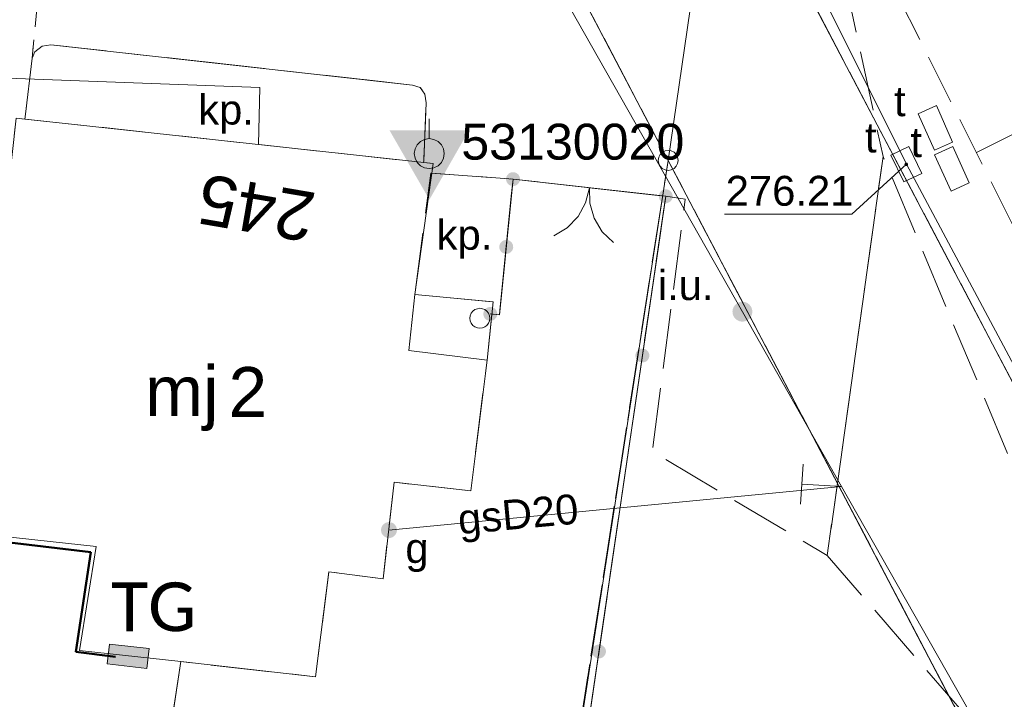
# Model space of a CAD drawing. Header units: centimetres. Extents: x -1545 to 32023, y 2301 to 66956.
# Tile 14 of 20: x 9762 to 12231, y 61233 to 62937. Entities that reach past the tile are written whole.
import ezdxf

# ---------------------------------------------------------------- set-up
doc = ezdxf.new("R2010")
doc.units = ezdxf.units.CM
doc.header["$MEASUREMENT"] = 0
for name, pattern in [('PRZER2-1', [150, 100, -50]), ('PRZER2_5-1', [175, 125, -50]), ('PRZER3-1', [200, 150, -50])]:
    doc.linetypes.add(name, pattern=pattern)
for name, color, linetype, lineweight in [('!Ele', 1, 'Continuous', 50), ('120-Z Budynki_Nr_pióra__1', 7, 'Continuous', 13), ('120-Z Budynki_Nr_pióra__20', 1, 'Continuous', 0), ('130-Z Teren_Nr_pióra__53', 54, 'Continuous', 13), ('Mapa dcp_3_GEPADR_O_Nr_pióra__7', 7, 'Continuous', 18), ('Mapa dcp_3_GEPIPP_Nr_pióra__7', 7, 'Continuous', 18), ('Mapa dcp_3_GEPPGD_Nr_pióra__2', 94, 'Continuous', 18), ('Mapa dcp_3_GESBLO_Nr_pióra__7', 7, 'Continuous', 18), ('Mapa dcp_3_GESBLO_O_Nr_pióra__7', 7, 'Continuous', 18), ('Mapa dcp_3_GESBZO_Nr_pióra__7', 7, 'Continuous', 18), ('Mapa dcp_3_GESBZO_O_Nr_pióra__7', 7, 'Continuous', 18), ('Mapa dcp_3_GESDZI_Nr_pióra__2', 94, 'Continuous', 18), ('Mapa dcp_3_GESKLU_Nr_pióra__2', 94, 'Continuous', 18), ('Mapa dcp_3_GSLKBR_Nr_pióra__7', 7, 'Continuous', 18), ('Mapa dcp_3_GSLKOG_Nr_pióra__7', 7, 'Continuous', 18), ('Mapa dcp_3_GSLKRW_Nr_pióra__7', 7, 'Continuous', 18), ('Mapa dcp_3_GSPPPK_Nr_pióra__3', 1, 'Continuous', 18), ('Mapa dcp_3_GSPPPK_O_Nr_pióra__3', 1, 'Continuous', 18), ('Mapa dcp_3_GSPWP1_O_Nr_pióra__7', 7, 'Continuous', 18), ('Mapa dcp_3_GSSKOA_Nr_pióra__7', 7, 'Continuous', 18), ('Mapa dcp_3_GSSKOD_Nr_pióra__7', 7, 'Continuous', 18), ('Mapa dcp_3_GSSKPL_Nr_pióra__7', 7, 'Continuous', 18), ('Mapa dcp_3_GSSKPL_O_Nr_pióra__7', 7, 'Continuous', 18), ('Mapa dcp_3_GSSZSN_Nr_pióra__7', 7, 'Continuous', 18), ('Mapa dcp_3_GULGSP_O_Nr_pióra__7', 7, 'Continuous', 18), ('Mapa dcp_3_GULWOP_Nr_pióra__6', 5, 'Continuous', 18), ('Mapa dcp_3_GUPGTR_Nr_pióra__7', 7, 'Continuous', 18), ('Mapa dcp_3_GUPGUI_O_Nr_pióra__7', 7, 'Continuous', 18), ('Mapa dcp_3_GUPGZA_O_Nr_pióra__7', 7, 'Continuous', 18), ('Mapa dcp_3_GUPTSZ_Nr_pióra__7', 7, 'Continuous', 18), ('Mapa dcp_3_GUPTSZ_O_Nr_pióra__7', 7, 'Continuous', 18), ('Mapa dcp_3_GUPTWZ_Nr_pióra__7', 7, 'Continuous', 18), ('Mapa dcp_3_GUPTWZ_O_Nr_pióra__7', 7, 'Continuous', 18), ('Mapa dcp_3_linie rozgraniczające_Nr_pióra__150', 150, 'Continuous', 18)]:
    doc.layers.add(name, color=color, linetype=linetype, lineweight=lineweight)
for name, color, linetype in [('130-Z Teren', 7, 'Continuous'), ('Mapa dcp_3_GSLKOG', 7, 'Continuous'), ('Mapa dcp_3_GSPWP1', 7, 'Continuous'), ('Mapa dcp_3_GUPGUI', 7, 'Continuous'), ('Mapa dcp_3_GUPGZA', 7, 'Continuous')]:
    doc.layers.add(name, color=color, linetype=linetype)
for name, color, linetype, lineweight, true_color in [('Mapa dcp_3_GULGSP_Nr_pióra__8', 7, 'Continuous', 18, 0xbfbf00), ('Mapa dcp_3_GULTPR_Nr_pióra__5', 7, 'Continuous', 18, 0xff9100), ('Mapa dcp_3_GUPTSH_Nr_pióra__5', 7, 'Continuous', 18, 0xff9100), ('Mapa dcp_3_GUPTSH_O_Nr_pióra__5', 7, 'Continuous', 18, 0xff9100)]:
    doc.layers.add(name, color=color, linetype=linetype, lineweight=lineweight, true_color=true_color)
doc.styles.add('!Ele', font='calibri.ttf', dxfattribs={"height": 0.8})
doc.styles.add('STYL_AUTOMATYCZNY_1', font='txt')

# ---------------------------------------------------------------- blocks, each defined once
blk = doc.blocks.new('Kształt_3_1')
at = {"layer": '130-Z Teren_Nr_pióra__53', "color": 54, "linetype": 'Continuous', "lineweight": 13, "flags": 128}
for points in [[(-1855.7, 6560.4), (-1490.8, 6570.9), (-1470.5, 6571.5)], [(-1496, 3181.5), (-1482.4, 4264.1), (-1475.9, 5520.1), (-1472.1, 6271.2), (-1471, 6478.4), (-1470.7, 6526.7), (-1470.5, 6561.8), (-1470.5, 6571.5)], [(-1855.7, 6560.4), (-1854, 6517.6), (-1842.2, 6229.7), (-1841.8, 6219)], [(-1861, 6218), (-1859.6, 6218.1), (-1841.8, 6219)], [(-1861, 6218), (-1860.9, 6217.2), (-1856.5, 6101.8), (-1851.2, 5771.3)], [(-1851.2, 5771.3), (-2044.4, 5766.2)], [(-2044.4, 5766.2), (-2038.2, 5522.6)], [(-2038.2, 5522.6), (-2175.2, 5520.4)], [(-2175.2, 5520.4), (-2171.1, 5255.4)], [(-2511.1, 5245.7), (-2521.4, 4276.7)], [(-2171.1, 5255.4), (-2511.1, 5245.7)], [(-2521.4, 4276.7), (-2057.4, 4284.4), (-1987.4, 4285.6)], [(-1987.4, 4285.6), (-1988.2, 3855.2)], [(-1988.2, 3855.2), (-2108.8, 3851.3)], [(-2108.8, 3851.3), (-2114.3, 3175.9)], [(-2114.3, 3175.9), (-1660.9, 3180), (-1496, 3181.5)]]:
    blk.add_lwpolyline(points, dxfattribs=at)

msp = doc.modelspace()

# ---------------------------------------------------------------- hatches: boundary and pattern name
at = {"layer": '120-Z Budynki_Nr_pióra__20', "linetype": 'Continuous', "lineweight": 0}
msp.add_hatch(color=1, dxfattribs=at).paths.add_polyline_path([(9981.42, 61321.42), (10080.81, 61310.46), (10086.29, 61360.16), (9986.9, 61371.12)])
at = {"layer": 'Mapa dcp_3_GSLKOG', "linetype": 'Continuous', "lineweight": 0, "true_color": 0x000000}
for points in [[(11016.22, 62535.51), (11016.08, 62540.08), (11014.76, 62544.45), (11012.35, 62548.34), (11009.02, 62551.46), (11005, 62553.62), (11000.55, 62554.67), (10995.99, 62554.52), (10991.61, 62553.2), (10987.73, 62550.8), (10984.6, 62547.47), (10982.44, 62543.44), (10981.4, 62538.99), (10981.54, 62534.43), (10982.86, 62530.06), (10985.27, 62526.17), (10988.6, 62523.04), (10992.62, 62520.88), (10997.07, 62519.84), (11001.63, 62519.98), (11006.01, 62521.3), (11009.89, 62523.71), (11013.02, 62527.04), (11015.18, 62531.06)], [(11364.5, 62496.79), (11364.43, 62492.23), (11365.54, 62487.8), (11367.77, 62483.81), (11370.95, 62480.53), (11374.87, 62478.19), (11379.27, 62476.94), (11383.84, 62476.87), (11388.27, 62477.99), (11392.26, 62480.21), (11395.53, 62483.4), (11397.88, 62487.32), (11399.12, 62491.71), (11399.19, 62496.28), (11398.08, 62500.71), (11395.85, 62504.7), (11392.67, 62507.98), (11388.75, 62510.32), (11384.35, 62511.57), (11379.78, 62511.64), (11375.35, 62510.52), (11371.36, 62508.29), (11368.09, 62505.11), (11365.74, 62501.19)], [(10999.22, 62365.51), (10999.08, 62370.08), (10997.76, 62374.45), (10995.35, 62378.34), (10992.02, 62381.46), (10988, 62383.62), (10983.55, 62384.67), (10978.99, 62384.52), (10974.61, 62383.2), (10970.73, 62380.8), (10967.6, 62377.47), (10965.44, 62373.44), (10964.4, 62368.99), (10964.54, 62364.43), (10965.86, 62360.06), (10968.27, 62356.17), (10971.6, 62353.04), (10975.62, 62350.88), (10980.07, 62349.84), (10984.63, 62349.98), (10989.01, 62351.3), (10992.89, 62353.71), (10996.02, 62357.04), (10998.18, 62361.06)], [(10999.22, 62365.51), (10999.08, 62370.08), (10997.76, 62374.45), (10995.35, 62378.34), (10992.02, 62381.46), (10988, 62383.62), (10983.55, 62384.67), (10978.99, 62384.52), (10974.61, 62383.2), (10970.73, 62380.8), (10967.6, 62377.47), (10965.44, 62373.44), (10964.4, 62368.99), (10964.54, 62364.43), (10965.86, 62360.06), (10968.27, 62356.17), (10971.6, 62353.04), (10975.62, 62350.88), (10980.07, 62349.84), (10984.63, 62349.98), (10989.01, 62351.3), (10992.89, 62353.71), (10996.02, 62357.04), (10998.18, 62361.06)], [(10940.29, 62181.82), (10944.86, 62182.02), (10949.21, 62183.4), (10953.07, 62185.85), (10956.15, 62189.22), (10958.26, 62193.28), (10959.24, 62197.74), (10959.04, 62202.3), (10957.67, 62206.66), (10955.21, 62210.51), (10951.84, 62213.59), (10947.79, 62215.7), (10943.33, 62216.69), (10938.76, 62216.49), (10934.41, 62215.11), (10930.55, 62212.65), (10927.47, 62209.28), (10925.36, 62205.23), (10924.38, 62200.77), (10924.58, 62196.21), (10925.95, 62191.85), (10928.41, 62188), (10931.78, 62184.91), (10935.83, 62182.81)], [(11305.88, 62097.35), (11305.81, 62092.78), (11306.93, 62088.35), (11309.16, 62084.36), (11312.34, 62081.08), (11316.26, 62078.74), (11320.66, 62077.49), (11325.22, 62077.43), (11329.65, 62078.54), (11333.64, 62080.77), (11336.92, 62083.95), (11339.26, 62087.87), (11340.51, 62092.27), (11340.58, 62096.83), (11339.46, 62101.26), (11337.24, 62105.25), (11334.05, 62108.53), (11330.13, 62110.87), (11325.74, 62112.12), (11321.17, 62112.19), (11316.74, 62111.07), (11312.75, 62108.85), (11309.47, 62105.66), (11307.13, 62101.74)], [(11305.88, 62097.35), (11305.81, 62092.78), (11306.93, 62088.35), (11309.16, 62084.36), (11312.34, 62081.08), (11316.26, 62078.74), (11320.66, 62077.49), (11325.22, 62077.43), (11329.65, 62078.54), (11333.64, 62080.77), (11336.92, 62083.95), (11339.26, 62087.87), (11340.51, 62092.27), (11340.58, 62096.83), (11339.46, 62101.26), (11337.24, 62105.25), (11334.05, 62108.53), (11330.13, 62110.87), (11325.74, 62112.12), (11321.17, 62112.19), (11316.74, 62111.07), (11312.75, 62108.85), (11309.47, 62105.66), (11307.13, 62101.74)], [(11197, 61355.29), (11196.93, 61350.73), (11198.04, 61346.3), (11200.27, 61342.31), (11203.45, 61339.03), (11207.37, 61336.69), (11211.77, 61335.44), (11216.34, 61335.37), (11220.77, 61336.49), (11224.76, 61338.71), (11228.03, 61341.9), (11230.38, 61345.82), (11231.62, 61350.21), (11231.69, 61354.78), (11230.57, 61359.21), (11228.35, 61363.2), (11225.17, 61366.48), (11221.25, 61368.82), (11216.85, 61370.07), (11212.28, 61370.14), (11207.85, 61369.02), (11203.86, 61366.79), (11200.59, 61363.61), (11198.24, 61359.69)], [(11197, 61355.29), (11196.93, 61350.73), (11198.04, 61346.3), (11200.27, 61342.31), (11203.45, 61339.03), (11207.37, 61336.69), (11211.77, 61335.44), (11216.34, 61335.37), (11220.77, 61336.49), (11224.76, 61338.71), (11228.03, 61341.9), (11230.38, 61345.82), (11231.62, 61350.21), (11231.69, 61354.78), (11230.57, 61359.21), (11228.35, 61363.2), (11225.17, 61366.48), (11221.25, 61368.82), (11216.85, 61370.07), (11212.28, 61370.14), (11207.85, 61369.02), (11203.86, 61366.79), (11200.59, 61363.61), (11198.24, 61359.69)]]:
    msp.add_hatch(color=18, dxfattribs=at).paths.add_polyline_path(points)
at = {"layer": 'Mapa dcp_3_GSPWP1', "linetype": 'Continuous', "lineweight": 0, "true_color": 0x000000}
msp.add_hatch(color=18, dxfattribs=at).paths.add_polyline_path([(10689.13, 62659.53), (10789.12, 62485.78), (10888.54, 62659.46)])
at = {"layer": 'Mapa dcp_3_GUPGUI', "linetype": 'Continuous', "lineweight": 0, "true_color": 0x000000}
msp.add_hatch(color=18, dxfattribs=at).paths.add_polyline_path([(11549.03, 62204.79), (11549.88, 62198.32), (11552.38, 62192.29), (11556.35, 62187.11), (11561.53, 62183.14), (11567.56, 62180.64), (11574.03, 62179.79), (11580.5, 62180.64), (11586.53, 62183.14), (11591.71, 62187.11), (11595.68, 62192.29), (11598.18, 62198.32), (11599.03, 62204.79), (11598.18, 62211.26), (11595.68, 62217.29), (11591.71, 62222.47), (11586.53, 62226.44), (11580.5, 62228.94), (11574.03, 62229.79), (11567.56, 62228.94), (11561.53, 62226.44), (11556.35, 62222.47), (11552.38, 62217.29), (11549.88, 62211.26)])
at = {"layer": 'Mapa dcp_3_GUPGZA', "linetype": 'Continuous', "lineweight": 0, "true_color": 0x000000}
msp.add_hatch(color=18, dxfattribs=at).paths.add_polyline_path([(10690.92, 61637.5), (10695.93, 61638.98), (10700.38, 61641.7), (10703.98, 61645.49), (10706.48, 61650.07), (10707.7, 61655.15), (10707.57, 61660.37), (10706.09, 61665.37), (10703.36, 61669.83), (10699.58, 61673.43), (10694.99, 61675.92), (10689.92, 61677.14), (10684.7, 61677.01), (10679.69, 61675.53), (10675.24, 61672.81), (10671.64, 61669.02), (10669.14, 61664.44), (10667.92, 61659.36), (10668.05, 61654.14), (10669.53, 61649.13), (10672.26, 61644.68), (10676.04, 61641.08), (10680.63, 61638.59), (10685.7, 61637.36)])
at = {"layer": 'Mapa dcp_3_GUPTSH_Nr_pióra__5', "linetype": 'Continuous', "lineweight": 18, "true_color": 0xff9100}
msp.add_hatch(color=30, dxfattribs=at).paths.add_polyline_path([(11980.31, 62574.25), (11980.46, 62573.09), (11980.91, 62572), (11981.63, 62571.07), (11982.56, 62570.36), (11983.65, 62569.91), (11984.81, 62569.75), (11985.97, 62569.91), (11987.06, 62570.36), (11987.99, 62571.07), (11988.71, 62572), (11989.16, 62573.09), (11989.31, 62574.25), (11989.16, 62575.42), (11988.71, 62576.5), (11987.99, 62577.44), (11987.06, 62578.15), (11985.97, 62578.6), (11984.81, 62578.75), (11983.65, 62578.6), (11982.56, 62578.15), (11981.63, 62577.44), (11980.91, 62576.5), (11980.46, 62575.42)])

# ---------------------------------------------------------------- linework, layer by layer
at = {"layer": '!Ele'}
for p, q in [((9626.84, 61639.29), (9940.17, 61601.63)), ((9940.17, 61601.63), (9902.52, 61351.51)), ((9902.52, 61351.51), (10002.03, 61339.4))]:
    msp.add_line(p, q, dxfattribs=at)
at = {"layer": '120-Z Budynki_Nr_pióra__1', "color": 7, "linetype": 'Continuous', "lineweight": 13, "flags": 128}
msp.add_lwpolyline([(9986.9, 61371.12), (9981.42, 61321.42), (10080.81, 61310.46), (10086.29, 61360.16)], close=True, dxfattribs=at)
at = {"layer": 'Mapa dcp_3_GEPIPP_Nr_pióra__7', "color": 7, "linetype": 'Continuous', "lineweight": 18, "flags": 128}
msp.add_lwpolyline([(10915.81, 62213.25), (10922.28, 62212.4), (10928.31, 62209.9), (10933.49, 62205.93), (10937.46, 62200.75), (10939.96, 62194.72), (10940.81, 62188.25), (10939.96, 62181.78), (10937.46, 62175.75), (10933.49, 62170.58), (10928.31, 62166.6), (10922.28, 62164.11), (10915.81, 62163.25), (10909.34, 62164.11), (10903.31, 62166.6), (10898.13, 62170.58), (10894.16, 62175.75), (10891.66, 62181.78), (10890.81, 62188.25), (10891.66, 62194.72), (10894.16, 62200.75), (10898.13, 62205.93), (10903.31, 62209.9), (10909.34, 62212.4)], close=True, dxfattribs=at)
at = {"layer": 'Mapa dcp_3_GEPPGD_Nr_pióra__2', "color": 94, "linetype": 'Continuous', "lineweight": 18, "flags": 128}
msp.add_lwpolyline([(11387.81, 62609.25), (11395.54, 62608.03), (11402.5, 62604.48), (11408.04, 62598.95), (11411.59, 62591.98), (11412.81, 62584.25), (11411.59, 62576.53), (11408.04, 62569.56), (11402.5, 62564.03), (11395.54, 62560.48), (11387.81, 62559.25), (11380.08, 62560.48), (11373.12, 62564.03), (11367.58, 62569.56), (11364.03, 62576.53), (11362.81, 62584.25), (11364.03, 62591.98), (11367.58, 62598.95), (11373.12, 62604.48), (11380.08, 62608.03)], close=True, dxfattribs=at)
at = {"layer": 'Mapa dcp_3_GESBLO_Nr_pióra__7', "color": 7, "linetype": 'Continuous', "lineweight": 18, "flags": 128}
msp.add_lwpolyline([(9752.81, 62690.25), (10798.81, 62576.25), (10752.81, 62248.25), (10737.81, 62107.25), (10933.81, 62083.25), (10892.81, 61755.25), (10700.81, 61777.25), (10672.81, 61535.25), (10536.81, 61552.25), (10503.81, 61289.25), (10165.81, 61327.25), (9911.81, 61355.25), (9953.81, 61616.25), (9637.81, 61650.25)], close=True, dxfattribs=at)
at = {"layer": 'Mapa dcp_3_GESBZO_Nr_pióra__7', "color": 7, "linetype": 'Continuous', "lineweight": 18, "flags": 128}
for points in [[(9752.81, 62690.25), (10798.81, 62576.25), (10752.81, 62248.25), (10948.81, 62229.25), (10933.81, 62083.25), (10892.81, 61755.25), (10700.81, 61777.25), (10672.81, 61535.25), (10536.81, 61552.25), (10503.81, 61289.25), (10165.81, 61327.25), (9911.81, 61355.25), (9953.81, 61616.25), (9637.81, 61650.25)], [(9352.81, 61753.25), (9390.81, 61749.25), (9644.81, 61720.25), (9637.81, 61650.25), (9953.81, 61616.25), (9911.81, 61355.25), (10165.81, 61327.25), (10019.81, 60369.25), (10549.81, 60303.25), (10488.81, 59877.25), (10368.81, 59890.25), (9583.81, 59984.25), (9595.81, 60083.25), (9107.81, 60143.25)]]:
    msp.add_lwpolyline(points, close=True, dxfattribs=at)
at = {"layer": 'Mapa dcp_3_GESDZI_Nr_pióra__2', "color": 94, "linetype": 'Continuous', "lineweight": 18, "flags": 128}
for points in [[(11591.91, 63903.65), (13496.71, 64240.15), (12973.61, 60671.85), (12813.71, 60958.25), (11511.61, 63435.85)], [(10927.81, 63460.25), (11436.81, 63564.35), (11511.61, 63435.85), (11387.81, 62584.25)], [(11511.61, 63435.85), (12813.71, 60958.25), (12973.61, 60671.85), (12853.81, 59825.25), (12367.81, 60715.25), (11387.81, 62584.25)]]:
    msp.add_lwpolyline(points, close=True, dxfattribs=at)
for points in [[(7684.65, 50865.29), (8172.81, 54072.25), (8352.81, 55253.25), (6830.81, 55552.26), (6755.81, 55567.26), (6485.81, 55956.26), (7492.81, 62494.26), (7881.81, 63079.25), (7937.55, 63091.39), (9599.81, 63412.25), (10927.81, 63460.25), (11387.81, 62584.25), (9575.27, 50865.29)], [(9575.27, 50865.29), (11387.81, 62584.25), (12367.81, 60715.25), (12853.81, 59825.25), (12551.81, 57884.25), (11351.3, 50865.29)]]:
    msp.add_lwpolyline(points, dxfattribs=at)
at = {"layer": 'Mapa dcp_3_GESKLU_Nr_pióra__2', "color": 94, "linetype": 'PRZER3-1', "lineweight": 18, "flags": 128}
for points in [[(15689.59, 55850.38), (15386.91, 56345.05), (14246.61, 58391.55), (12973.61, 60671.85), (12813.71, 60958.25), (11511.61, 63435.85), (11591.91, 63903.65), (13496.71, 64240.15), (14602.31, 64407.65), (14813.61, 64478.65), (15404.21, 64585.45), (15358.71, 64212.05), (15284.81, 63875.25), (15689.6, 62882.32)], [(15689.59, 54904.9), (15215.11, 55676.45), (14968.31, 56079.65), (14103.41, 57632.65), (13823.11, 58124.05), (12853.81, 59825.25), (12367.81, 60715.25), (11387.81, 62584.25), (10927.81, 63460.25), (10762.01, 63778.35), (11298.61, 63841.15), (11591.91, 63903.65), (11511.61, 63435.85), (12813.71, 60958.25), (12973.61, 60671.85), (14246.61, 58391.55), (15386.91, 56345.05), (15689.59, 55850.38)], [(9575.27, 50865.29), (10543.06, 57122.53), (10782.15, 58694.15), (11387.81, 62584.25), (12367.81, 60715.25), (12853.81, 59825.25), (13823.11, 58124.05), (14103.41, 57632.65), (14968.31, 56079.65), (15215.11, 55676.45), (15689.59, 54904.9)]]:
    msp.add_lwpolyline(points, dxfattribs=at)
msp.add_lwpolyline([(10782.15, 58694.15), (10543.06, 57122.53), (8672.39, 57353.18), (8912.21, 58920.01), (9599.81, 63412.25), (10927.81, 63460.25), (11387.81, 62584.25)], close=True, dxfattribs=at)
at = {"layer": 'Mapa dcp_3_GSLKBR_Nr_pióra__7', "color": 7, "linetype": 'Continuous', "lineweight": 18, "flags": 128}
for points in [[(10998.81, 62537.25), (11381.81, 62494.25)], [(11190.31, 62515.75), (11180.9, 62477.74), (11161.97, 62443.46), (11134.82, 62415.25), (11101.28, 62395.03)], [(11250.35, 62378.29), (11222.14, 62405.45), (11201.91, 62438.98), (11191.06, 62476.6), (11190.31, 62515.75)]]:
    msp.add_lwpolyline(points, dxfattribs=at)
at = {"layer": 'Mapa dcp_3_GSLKOG_Nr_pióra__7', "color": 7, "linetype": 'Continuous', "lineweight": 18, "flags": 128}
for points in [[(10998.81, 62537.25), (10964.81, 62197.25), (10941.81, 62199.25)], [(10568.81, 57120.25), (10786.81, 58499.25), (10881.81, 59141.25), (11046.81, 60211.25), (11381.81, 62494.25)]]:
    msp.add_lwpolyline(points, dxfattribs=at)
at = {"layer": 'Mapa dcp_3_GSLKRW_Nr_pióra__7', "color": 7, "linetype": 'Continuous', "lineweight": 18, "flags": 128}
msp.add_lwpolyline([(9775.06, 62687.83), (9775.81, 62693.25), (9792.81, 62840.25), (9799.81, 62856.25), (9817.81, 62870.25), (9839.81, 62874.25), (10746.81, 62773.25), (10765.81, 62767.25), (10777.81, 62750.25), (10780.81, 62728.25), (10774.81, 62583.25), (10774.61, 62579.05)], dxfattribs=at)
at = {"layer": 'Mapa dcp_3_GSPPPK_Nr_pióra__3', "color": 1, "linetype": 'Continuous', "lineweight": 18, "flags": 128}
msp.add_lwpolyline([(10788.81, 62688.75), (10788.81, 62638.75)], dxfattribs=at)
msp.add_lwpolyline([(10788.81, 62638.75), (10800.4, 62636.92), (10810.85, 62631.59), (10819.15, 62623.3), (10824.47, 62612.84), (10826.31, 62601.25), (10824.47, 62589.67), (10819.15, 62579.21), (10810.85, 62570.92), (10800.4, 62565.59), (10788.81, 62563.75), (10777.22, 62565.59), (10766.77, 62570.92), (10758.47, 62579.21), (10753.15, 62589.67), (10751.31, 62601.25), (10753.15, 62612.84), (10758.47, 62623.3), (10766.77, 62631.59), (10777.22, 62636.92)], close=True, dxfattribs=at)
at = {"layer": 'Mapa dcp_3_GSSKOA_Nr_pióra__7', "color": 7, "linetype": 'PRZER3-1', "lineweight": 18, "flags": 128}
msp.add_lwpolyline([(15689.59, 55162.8), (14995.81, 56307.25), (14375.81, 57344.25), (13464.81, 58880.25), (12724.81, 60221.25), (12159.81, 61162.25), (11786.81, 61593.25), (11926.81, 62594.25), (12311.81, 61675.25), (13040.81, 60286.25), (13638.81, 59040.25), (14618.81, 57450.25), (15194.81, 56461.25), (15689.59, 55627.39)], dxfattribs=at)
at = {"layer": 'Mapa dcp_3_GSSKOD_Nr_pióra__7', "color": 7, "linetype": 'PRZER2-1', "lineweight": 18, "flags": 128}
msp.add_lwpolyline([(9507.81, 63756.25), (9770.81, 63796.25), (9840.81, 63334.25), (9792.81, 62840.25), (9775.81, 62693.25), (9775.06, 62687.83), (9752.81, 62690.25), (9644.81, 61720.25), (9390.81, 61749.25), (9371.81, 61755.25), (9580.81, 63336.25)], close=True, dxfattribs=at)
at = {"layer": 'Mapa dcp_3_GSSKPL_Nr_pióra__7', "color": 7, "linetype": 'PRZER3-1', "lineweight": 18, "flags": 128}
for points in [[(11186.81, 64027.25), (11518.81, 63760.25), (11579.81, 63590.25), (11819.81, 63087.25), (11926.81, 62594.25), (11786.81, 61593.25), (11347.81, 61854.25), (11430.81, 62487.25), (11381.81, 62494.25), (10998.81, 62537.25), (10795.42, 62552.06), (10798.81, 62576.25), (10774.61, 62579.05), (10774.81, 62583.25), (10780.81, 62728.25), (10777.81, 62750.25), (10765.81, 62767.25), (10746.81, 62773.25), (9839.81, 62874.25), (9817.81, 62870.25), (9799.81, 62856.25), (9792.81, 62840.25), (9840.81, 63334.25), (9770.81, 63796.25)], [(9775.81, 62693.25), (9792.81, 62840.25), (9799.81, 62856.25), (9817.81, 62870.25), (9839.81, 62874.25), (10746.81, 62773.25), (10765.81, 62767.25), (10777.81, 62750.25), (10780.81, 62728.25), (10774.81, 62583.25), (10774.61, 62579.05), (9775.06, 62687.83)], [(10998.81, 62537.25), (11381.81, 62494.25), (11046.81, 60211.25), (10881.81, 59141.25), (10268.81, 59222.25), (10368.81, 59890.25), (10488.81, 59877.25), (10549.81, 60303.25), (10019.81, 60369.25), (10165.81, 61327.25), (10503.81, 61289.25), (10536.81, 61552.25), (10672.81, 61535.25), (10700.81, 61777.25), (10892.81, 61755.25), (10933.81, 62083.25), (10945.69, 62198.92), (10964.81, 62197.25)], [(10792.81, 62552.25), (10998.81, 62537.25), (10964.81, 62197.25), (10945.69, 62198.92), (10948.81, 62229.25), (10752.81, 62248.25)]]:
    msp.add_lwpolyline(points, close=True, dxfattribs=at)
at = {"layer": 'Mapa dcp_3_GSSZSN_Nr_pióra__7', "color": 7, "linetype": 'PRZER2_5-1', "lineweight": 18, "flags": 128}
msp.add_lwpolyline([(11649.71, 63625.65), (11952.71, 63018.75), (12565.51, 61797.95), (13360.41, 60284.35), (14239.21, 58662.05), (15055.31, 57107.65), (15689.59, 55970.59)], dxfattribs=at)
at = {"layer": 'Mapa dcp_3_GSSZSN_Nr_pióra__7', "color": 7, "linetype": 'Continuous', "lineweight": 18, "flags": 128}
msp.add_lwpolyline([(12160.96, 62603.89), (12677.25, 62863.06)], dxfattribs=at)
at = {"layer": 'Mapa dcp_3_GULGSP_Nr_pióra__8', "color": 52, "linetype": 'Continuous', "lineweight": 18, "true_color": 0xbfbf00, "flags": 128}
for points in [[(12951.77, 59779.02), (12733.03, 60164.06), (11822.81, 61766.25), (11574.03, 62204.79), (10781.81, 63601.25), (10720.81, 63669.25), (10137.25, 63569.31), (7929.81, 63191.25), (7174.21, 63069.32), (4678.42, 62666.55), (1794.7, 62187.3), (1439.6, 62128.27)], [(10687.81, 61657.25), (11822.81, 61766.25)]]:
    msp.add_lwpolyline(points, dxfattribs=at)
at = {"layer": 'Mapa dcp_3_GULTPR_Nr_pióra__5', "color": 30, "linetype": 'Continuous', "lineweight": 18, "true_color": 0xff9100, "flags": 128}
msp.add_lwpolyline([(15299.16, 56652.97), (13530.27, 59681.38), (11985.12, 62574.66), (11538.6, 63471.97)], dxfattribs=at)
at = {"layer": 'Mapa dcp_3_GULWOP_Nr_pióra__6', "color": 5, "linetype": 'Continuous', "lineweight": 18, "flags": 128}
msp.add_lwpolyline([(6174.48, 62770.22), (7966.22, 62855.42), (10364.01, 62766.75), (10360.31, 62623.95)], dxfattribs=at)
at = {"layer": 'Mapa dcp_3_GUPGTR_Nr_pióra__7', "color": 7, "linetype": 'Continuous', "lineweight": 18, "flags": 128}
for points in [[(11726.09, 61822.33), (11719.91, 61722.52)], [(11822.81, 61766.25), (11723, 61772.43)]]:
    msp.add_lwpolyline(points, dxfattribs=at)
at = {"layer": 'Mapa dcp_3_GUPTSH_O_Nr_pióra__5', "color": 30, "linetype": 'Continuous', "lineweight": 18, "true_color": 0xff9100, "flags": 128}
msp.add_lwpolyline([(11985.12, 62574.66), (11848.67, 62449.13), (11528.99, 62449.13)], dxfattribs=at)
at = {"layer": 'Mapa dcp_3_GUPTSZ_Nr_pióra__7', "color": 7, "linetype": 'Continuous', "lineweight": 18, "flags": 128}
for points in [[(12014.78, 62701.11), (12060.46, 62721.45), (12101.14, 62630.09), (12055.46, 62609.75)], [(12055.94, 62598.44), (12101.52, 62618.98), (12142.61, 62527.82), (12097.03, 62507.27)]]:
    msp.add_lwpolyline(points, close=True, dxfattribs=at)
at = {"layer": 'Mapa dcp_3_GUPTWZ_Nr_pióra__7', "color": 7, "linetype": 'Continuous', "lineweight": 18, "flags": 128}
msp.add_lwpolyline([(11978.78, 62530.04), (11946.38, 62597.68), (11991.47, 62619.28), (12023.87, 62551.64)], close=True, dxfattribs=at)
at = {"layer": 'Mapa dcp_3_linie rozgraniczające_Nr_pióra__150', "color": 150, "linetype": 'PRZER3-1', "lineweight": 18, "flags": 128}
msp.add_lwpolyline([(10888.2, 63536.26), (11387.81, 62584.25), (12367.81, 60715.25), (12853.81, 59825.25), (13823.11, 58124.05), (14968.31, 56079.65), (15215.11, 55676.45), (15654.76, 54961.54)], dxfattribs=at)

# ---------------------------------------------------------------- block references
at = {"layer": '130-Z Teren', "linetype": 'Continuous', "lineweight": 0, "rotation": 351.948685}
msp.add_blockref('Kształt_3_1', (11917.41, 55781.57), dxfattribs=at)

# ---------------------------------------------------------------- texts
at = {"layer": '!Ele', "insert": (9990.77, 61526.05, 504.7), "char_height": 122.5, "width": 215.8273, "attachment_point": 1, "style": '!Ele'}
msp.add_mtext('TG', dxfattribs=at)
at = {"layer": 'Mapa dcp_3_GEPADR_O_Nr_pióra__7', "color": 7, "linetype": 'Continuous', "lineweight": 18, "insert": (10509.65, 62503.43), "char_height": 125, "attachment_point": 7, "rotation": 170.28267, "style": 'STYL_AUTOMATYCZNY_1'}
msp.add_mtext('\\A1;{\\pql;\\fArial|b0|i0|c238|p38;245}', dxfattribs=at)
at = {"layer": 'Mapa dcp_3_GESBLO_O_Nr_pióra__7', "color": 7, "linetype": 'Continuous', "lineweight": 18, "insert": (10285.24, 61941.01), "char_height": 125, "attachment_point": 7, "rotation": 359.99998, "style": 'STYL_AUTOMATYCZNY_1'}
msp.add_mtext('\\A1;{\\pql;\\fArial|b0|i0|c238|p38;2}', dxfattribs=at)
at = {"layer": 'Mapa dcp_3_GESBZO_O_Nr_pióra__7', "color": 7, "linetype": 'Continuous', "lineweight": 18, "insert": (10076.21, 61905.69), "char_height": 125, "attachment_point": 7, "rotation": 359.99998, "style": 'STYL_AUTOMATYCZNY_1'}
msp.add_mtext('\\A1;{\\pql;\\fArial|b0|i0|c238|p38;mj}', dxfattribs=at)
at = {"layer": 'Mapa dcp_3_GSPPPK_O_Nr_pióra__3', "color": 1, "linetype": 'Continuous', "lineweight": 18, "insert": (10869.03, 62584.85), "char_height": 90, "attachment_point": 7, "rotation": 359.99998, "style": 'STYL_AUTOMATYCZNY_1'}
msp.add_mtext('\\A1;{\\pql;\\fArial|b0|i0|c238|p38;53130020}', dxfattribs=at)
at = {"layer": 'Mapa dcp_3_GSPWP1_O_Nr_pióra__7', "color": 7, "linetype": 'Continuous', "lineweight": 18, "insert": (10869.03, 62584.85), "char_height": 90, "attachment_point": 7, "rotation": 359.99998, "style": 'STYL_AUTOMATYCZNY_1'}
msp.add_mtext('\\A1;{\\pql;\\fArial|b0|i0|c238|p38;53130020}', dxfattribs=at)
at = {"layer": 'Mapa dcp_3_GSSKPL_O_Nr_pióra__7', "color": 7, "linetype": 'Continuous', "lineweight": 18, "char_height": 75, "attachment_point": 7, "rotation": 359.99998, "style": 'STYL_AUTOMATYCZNY_1'}
for insert in [(10209.36, 62651.5), (10807.24, 62337.64)]:
    msp.add_mtext('\\A1;{\\pql;\\fArial|b0|i0|c238|p38;kp.}', dxfattribs=dict(at, insert=insert))
at = {"layer": 'Mapa dcp_3_GULGSP_O_Nr_pióra__7', "color": 7, "linetype": 'Continuous', "lineweight": 18, "insert": (10866.15, 61623.86), "char_height": 75, "attachment_point": 7, "rotation": 5.21708, "style": 'STYL_AUTOMATYCZNY_1'}
msp.add_mtext('\\A1;{\\pql;\\fArial|b0|i0|c238|p38;gsD20}', dxfattribs=at)
at = {"layer": 'Mapa dcp_3_GUPGUI_O_Nr_pióra__7', "color": 7, "linetype": 'Continuous', "lineweight": 18, "insert": (11361.89, 62232.89), "char_height": 75, "attachment_point": 7, "rotation": 359.99998, "style": 'STYL_AUTOMATYCZNY_1'}
msp.add_mtext('\\A1;{\\pql;\\fArial|b0|i0|c238|p38;i.u.}', dxfattribs=at)
at = {"layer": 'Mapa dcp_3_GUPGZA_O_Nr_pióra__7', "color": 7, "linetype": 'Continuous', "lineweight": 18, "insert": (10728.92, 61551.87), "char_height": 75, "attachment_point": 7, "rotation": 359.99998, "style": 'STYL_AUTOMATYCZNY_1'}
msp.add_mtext('\\A1;{\\pql;\\fArial|b0|i0|c238|p38;g}', dxfattribs=at)
at = {"layer": 'Mapa dcp_3_GUPTSH_O_Nr_pióra__5', "color": 30, "linetype": 'Continuous', "lineweight": 18, "true_color": 0xff9100, "insert": (11532.07, 62469.43), "char_height": 75, "attachment_point": 7, "rotation": 359.99998, "style": 'STYL_AUTOMATYCZNY_1'}
msp.add_mtext('\\A1;{\\pql;\\fArial|b0|i0|c238|p38;276.21}', dxfattribs=at)
at = {"layer": 'Mapa dcp_3_GUPTSZ_O_Nr_pióra__7', "color": 7, "linetype": 'Continuous', "lineweight": 18, "char_height": 75, "attachment_point": 7, "rotation": 359.99998, "style": 'STYL_AUTOMATYCZNY_1'}
for insert in [(11954.16, 62694.17), (11995.47, 62591.69)]:
    msp.add_mtext('\\A1;{\\pql;\\fArial|b0|i0|c238|p38;t}', dxfattribs=dict(at, insert=insert))
at = {"layer": 'Mapa dcp_3_GUPTWZ_O_Nr_pióra__7', "color": 7, "linetype": 'Continuous', "lineweight": 18, "insert": (11881.32, 62603.23), "char_height": 75, "attachment_point": 7, "rotation": 359.99998, "style": 'STYL_AUTOMATYCZNY_1'}
msp.add_mtext('\\A1;{\\pql;\\fArial|b0|i0|c238|p38;t}', dxfattribs=at)

doc.saveas('drawing.dxf')
